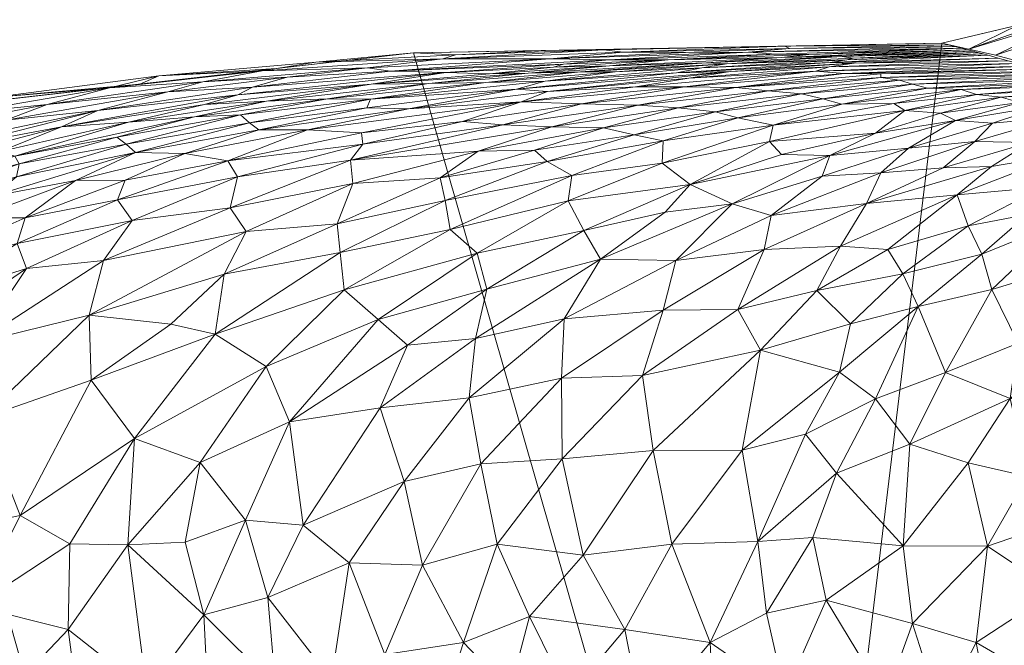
# Model space of a CAD drawing. Header units: millimetres. Extents: x -110 to 110, y 0 to 199.
# Tile 12 of 199: x -82 to -38, y 77 to 105. Entities that reach past the tile are written whole.
import ezdxf

# ---------------------------------------------------------------- set-up
doc = ezdxf.new("R2010")
doc.units = ezdxf.units.MM
doc.layers.add('A-GENM', color=13, linetype='Continuous')

# ---------------------------------------------------------------- blocks, each defined once
blk = doc.blocks.new('Model_FFAS1711-609DA0BF0 - Model_FFAS1711-609GL0BF0-366595-Preview')
at = {"layer": 'A-GENM', "lineweight": 9}
mesh = blk.add_polyface(dxfattribs=at)
corners = [(-22.108, 162.731, 17.788), (-22.68, 152.953, 17.788), (-23.252, 143.175, 17.788), (-23.824, 133.397, 17.788), (-24.395, 123.62, 17.788), (-25.773, 113.943, 17.788), (-31.529, 106.254, 17.788), (-40.993, 103.994, 17.788), (-64.512, 103.564, 17.788), (-88.87, 100.792, 17.788), (-96.65, 97.759, 17.788), (-100.509, 94.568, 17.788), (-104.257, 85.776, 17.788), (-104.927, 73.716, 17.788), (-103.782, 62, 17.788), (-97.39, 52.706, 17.788), (-86.681, 48.7, 17.788), (-73.634, 46.971, 17.788), (-48.017, 46.049, 17.788), (0, 46, 17.788), (51.305, 46.089, 17.788), (76.846, 47.257, 17.788), (89.483, 49.368, 17.788), (100.519, 55.445, 17.788), (104.654, 67.32, 17.788), (104.826, 80.147, 17.788), (101.994, 92.48, 17.788), (97.661, 97.111, 17.788), (91.903, 99.898, 17.788), (66.65, 103.468, 17.788), (40.993, 103.994, 17.788), (23.97, 130.91, 17.788), (22.108, 162.731, 17.788), (11.054, 162.731, 17.788), (0, 162.731, 17.788), (-11.054, 162.731, 17.788)]
mesh.append_faces([[corners[k] for k in face] for face in [(24, 22, 23)]], dxfattribs={"vtx0": -1})
mesh.append_faces([[corners[k] for k in face] for face in [(31, 4, 5, 30)]], dxfattribs={"vtx0": -1, "vtx2": -1})
mesh.append_faces([[corners[k] for k in face] for face in [(9, 12, 13, 16)]], dxfattribs={"vtx0": -1, "vtx2": -1, "vtx3": -1})
mesh.append_faces([[corners[k] for k in face] for face in [(31, 2, 3, 4)]], dxfattribs={"vtx0": -1, "vtx3": -1})
mesh.append_faces([[corners[k] for k in face] for face in [(1, 2, 35, 0)]], dxfattribs={"vtx1": -1})
mesh.append_faces([[corners[k] for k in face] for face in [(7, 8, 18), (16, 17, 9), (19, 20, 30)]], dxfattribs={"vtx1": -1, "vtx2": -1})
mesh.append_faces([[corners[k] for k in face] for face in [(5, 6, 19, 30), (34, 35, 2, 31), (28, 29, 21, 25)]], dxfattribs={"vtx1": -1, "vtx2": -1, "vtx3": -1})
mesh.append_faces([[corners[k] for k in face] for face in [(6, 7, 18, 19), (29, 30, 20, 21), (8, 9, 17, 18), (24, 25, 21, 22)]], dxfattribs={"vtx1": -1, "vtx3": -1})
mesh.append_faces([[corners[k] for k in face] for face in [(10, 11, 12, 9), (14, 15, 16, 13), (26, 27, 28, 25)]], dxfattribs={"vtx2": -1})
mesh.append_faces([[corners[k] for k in face] for face in [(31, 32, 33, 34)]], dxfattribs={"vtx3": -1})
mesh = blk.add_polyface(dxfattribs=at)
corners = [(-28.245, 110.526, 12.791), (-32.947, 106.173, 7.708), (-34.089, 105.467, 13.064), (-27.301, 111.665, 6.726), (-24.775, 125.083, 11.973), (-25.022, 121.522, 14.787), (-24.507, 128.791, 14.483), (-33.52, 105.14, 1.502), (-29.776, 108.036, 3.792), (-24.232, 122.969, 7.921), (-23.595, 119.213, 4.766), (-25.126, 117.666, 7.956), (-25.791, 116.303, 14.318), (-25.265, 119.671, 11.567), (-26.328, 111.215, 2.591), (-29.056, 106.821, -1.096), (-39.797, 103.733, 10.561), (-40.993, 103.994, 17.788), (-37.616, 104.8, 17.788), (-31.312, 101.497, -9.046), (-25.464, 103.856, -8.826), (-25.86, 99.469, -13.449), (-23.886, 129.231, 8.976), (-22.884, 128.476, 6.072), (-26.376, 114.617, 10.712), (-34.962, 102.486, -2.823), (-38.612, 103.474, 3.399), (-31.529, 106.254, 17.788), (-24.302, 115.01, 3.18), (-23.642, 112.53, -0.115), (-21.145, 102.092, -12.759), (-25.773, 113.943, 17.788), (-28.651, 110.098, 17.788), (-22.219, 124.292, 3.963), (-21.314, 120.062, 1.71), (-24.333, 108.012, -4.318), (-20.381, 107.041, -7.975), (-25.084, 118.781, 17.788), (-24.395, 123.62, 17.788), (-20.407, 97.44, -17.853), (-19.365, 112.917, -3.737)]
mesh.append_faces([[corners[k] for k in face] for face in [(19, 20, 21), (31, 0, 32), (37, 12, 31)]], dxfattribs={"vtx0": -1, "vtx1": -1})
mesh.append_faces([[corners[k] for k in face] for face in [(0, 1, 2), (3, 1, 0), (4, 5, 6), (7, 1, 8), (9, 10, 11), (12, 5, 13), (14, 15, 8), (22, 23, 9), (13, 11, 24), (1, 3, 8), (28, 29, 14), (21, 20, 30), (2, 27, 0), (18, 2, 16), (16, 2, 1), (24, 12, 13), (5, 4, 13), (9, 13, 4), (9, 33, 10), (10, 33, 34), (9, 23, 33), (34, 29, 28), (9, 11, 13), (20, 35, 36), (11, 10, 28), (24, 3, 0), (3, 24, 11), (0, 31, 12), (0, 12, 24), (12, 37, 5), (6, 5, 38), (9, 4, 22), (19, 15, 20), (35, 15, 29), (15, 35, 20), (40, 35, 29), (14, 8, 3), (7, 8, 15), (25, 7, 15), (1, 7, 26), (3, 11, 28), (15, 14, 29), (28, 14, 3), (34, 28, 10)]], dxfattribs={"vtx0": -1, "vtx1": -1, "vtx2": -1})
mesh.append_faces([[corners[k] for k in face] for face in [(7, 25, 26), (15, 19, 25), (0, 27, 32)]], dxfattribs={"vtx0": -1, "vtx2": -1})
mesh.append_faces([[corners[k] for k in face] for face in [(18, 27, 2), (26, 16, 1), (37, 38, 5), (39, 21, 30)]], dxfattribs={"vtx1": -1, "vtx2": -1})
mesh.append_faces([[corners[k] for k in face] for face in [(16, 17, 18)]], dxfattribs={"vtx2": -1})
mesh = blk.add_polyface(dxfattribs=at)
corners = [(-51.471, 103.133, 3.761), (-50.578, 103.079, 2.117), (-57.079, 102.723, 1.089), (-55.815, 103.266, 9.037), (-48.363, 103.517, 9.604), (-53.173, 103.253, 7.17), (-48.128, 103.37, 6.355), (-55.792, 102.986, 4.312), (-46.286, 101.519, -10.284), (-50.076, 100.681, -12.888), (-51.062, 100.95, -12.195), (-45.434, 103.41, 5.65), (-47.246, 101.741, -9.563), (-52.731, 101.13, -11.69), (-54.527, 101.246, -11.296), (-48.729, 101.878, -9.087), (-50.156, 102.024, -8.469), (-57.032, 101.295, -10.969), (-52.451, 102.063, -8.106), (-53.4, 99.658, -15.324), (-48.503, 100.356, -13.615), (-54.685, 99.93, -14.775), (-45.347, 102.653, -5.321), (-54.627, 102.058, -7.705), (-46.608, 102.757, -4.407), (-46.009, 102.945, -2.668), (-52.259, 102.451, -5.502), (-45.445, 101.289, -10.954), (-56.047, 100.231, -14.094), (-50.393, 102.734, -3.395), (-45.97, 103.139, 0.219), (-52.796, 102.675, -2.791), (-51.672, 102.897, -0.285), (-45.228, 103.255, 2.06), (-46.916, 103.494, 8.384), (-47.769, 103.765, 14.336), (-49.593, 103.594, 11.686), (-52.408, 103.593, 12.835), (-55.172, 103.603, 14.15), (-47.988, 103.862, 16.206), (-56.032, 103.704, 16.017), (-52.752, 103.779, 17.788), (-46.873, 103.887, 17.788), (-44.898, 103.108, -0.866), (-55.538, 102.722, -0.157)]
mesh.append_faces([[corners[k] for k in face] for face in [(0, 1, 2), (3, 4, 5), (6, 0, 7), (8, 9, 10), (0, 6, 11), (12, 10, 13), (13, 14, 15), (16, 15, 14), (16, 17, 18), (19, 9, 20), (9, 19, 21), (22, 16, 18), (18, 23, 24), (18, 24, 22), (25, 24, 26), (13, 15, 12), (27, 20, 9), (9, 21, 10), (13, 10, 28), (12, 8, 10), (29, 25, 26), (30, 31, 32), (32, 33, 30), (34, 6, 5), (5, 6, 7), (5, 4, 34), (35, 36, 37), (35, 37, 38), (39, 40, 41), (38, 40, 39), (38, 39, 35), (36, 4, 3), (43, 31, 30), (43, 29, 31), (1, 33, 32), (11, 1, 0), (1, 32, 44), (24, 23, 26)]], dxfattribs={"vtx0": -1, "vtx1": -1, "vtx2": -1})
mesh.append_faces([[corners[k] for k in face] for face in [(39, 41, 42)]], dxfattribs={"vtx0": -1, "vtx2": -1})
mesh = blk.add_polyface(dxfattribs=at)
corners = [(-40.993, 103.994, 17.788), (-40.707, 103.921, 15.774), (-47.988, 103.862, 16.206), (-42.301, 102.181, -7.591), (-46.286, 101.519, -10.284), (-47.246, 101.741, -9.563), (-38.926, 103.461, 3.22), (-45.97, 103.139, 0.219), (-45.228, 103.255, 2.06), (-41.639, 102.004, -8.251), (-45.445, 101.289, -10.954), (-38.486, 103.341, 2.461), (-44.898, 103.108, -0.866), (-50.076, 100.681, -12.888), (-37.168, 102.983, 0.184), (-45.347, 102.653, -5.321), (-46.608, 102.757, -4.407), (-42.883, 102.349, -6.892), (-48.729, 101.878, -9.087), (-43.71, 102.474, -6.326), (-46.009, 102.945, -2.668), (-50.393, 102.734, -3.395), (-37.608, 103.102, 0.943), (-43.715, 102.637, -5.452), (-50.156, 102.024, -8.469), (-40.14, 101.939, -8.368), (-48.503, 100.356, -13.615), (-43.13, 101.317, -10.707), (-42.643, 101.008, -11.564), (-38.047, 103.222, 1.702), (-39.157, 103.521, 4.848), (-44.948, 103.33, 3.499), (-50.578, 103.079, 2.117), (-39.619, 103.64, 8.105), (-45.434, 103.41, 5.65), (-48.128, 103.37, 6.355), (-39.85, 103.699, 9.733), (-40.136, 103.773, 11.747), (-48.363, 103.517, 9.604), (-49.593, 103.594, 11.686), (-40.421, 103.847, 13.76), (-47.769, 103.765, 14.336), (-46.916, 103.494, 8.384), (-39.388, 103.58, 6.477), (-43.952, 99.997, -14.157), (-40.382, 100.563, -12.567), (-45.98, 99.005, -16.253), (-48.668, 99.634, -15.192), (-41.052, 100.893, -11.754), (-46.873, 103.887, 17.788)]
mesh.append_faces([[corners[k] for k in face] for face in [(37, 39, 40), (0, 2, 49)]], dxfattribs={"vtx0": -1, "vtx1": -1})
mesh.append_faces([[corners[k] for k in face] for face in [(3, 4, 5), (6, 7, 8), (9, 10, 4), (11, 12, 7), (4, 3, 9), (13, 4, 10), (14, 15, 16), (17, 18, 19), (20, 21, 12), (16, 20, 22), (15, 23, 24), (5, 17, 3), (24, 19, 18), (17, 5, 18), (25, 10, 9), (26, 10, 27), (28, 26, 27), (20, 12, 29), (30, 8, 31), (32, 31, 8), (33, 34, 35), (34, 31, 32), (37, 38, 39), (2, 1, 41), (39, 41, 40), (25, 27, 10), (24, 23, 19), (31, 34, 43), (37, 42, 38), (35, 42, 36), (44, 45, 46), (28, 44, 47), (44, 28, 48), (26, 28, 47)]], dxfattribs={"vtx0": -1, "vtx1": -1, "vtx2": -1})
mesh.append_faces([[corners[k] for k in face] for face in [(42, 37, 36)]], dxfattribs={"vtx0": -1, "vtx2": -1})
mesh.append_faces([[corners[k] for k in face] for face in [(0, 1, 2), (36, 33, 35), (1, 40, 41)]], dxfattribs={"vtx1": -1, "vtx2": -1})
mesh = blk.add_polyface(dxfattribs=at)
corners = [(-63.203, 103.301, 13.9), (-68.848, 103.162, 15.752), (-62.638, 103.485, 15.914), (-62.331, 100.514, -12.948), (-66.762, 99.509, -15.017), (-66.819, 100.009, -13.593), (-61.292, 102.258, -1.749), (-68.332, 101.528, -3.205), (-63.832, 102.203, -0.104), (-58.538, 101.857, -7.691), (-59.712, 101.398, -10.027), (-64.726, 101.084, -9.721), (-66.415, 101.512, -5.19), (-59.925, 101.948, -6.192), (-66.583, 101.124, -8.28), (-60.537, 100.375, -13.556), (-58.358, 100.285, -13.914), (-67.313, 98.798, -16.486), (-57.032, 101.295, -10.969), (-69.228, 100.15, -12.139), (-71.056, 101.419, -1.398), (-66.392, 102.173, 2.009), (-57.079, 102.723, 1.089), (-58.641, 102.314, -3.246), (-71.391, 100.153, -10.822), (-63.069, 102.697, 5.745), (-72.331, 101.702, 2.964), (-61.131, 102.642, 3.32), (-59.41, 102.662, 2.126), (-58.434, 103.311, 11.3), (-66.553, 102.907, 11.226), (-65.53, 102.755, 8.555), (-70.137, 102.482, 9.246), (-71.246, 102.766, 13.284), (-71.812, 100.455, -8.666), (-71.669, 102.037, 5.822), (-64.512, 103.564, 17.788), (-58.632, 103.672, 17.788), (-56.032, 103.704, 16.017), (-70.601, 102.871, 17.788), (-57.825, 103.072, 7.207), (-58.281, 102.938, 5.421)]
mesh.append_faces([[corners[k] for k in face] for face in [(37, 2, 36)]], dxfattribs={"vtx0": -1, "vtx1": -1})
mesh.append_faces([[corners[k] for k in face] for face in [(0, 1, 2), (3, 4, 5), (6, 7, 8), (9, 10, 11), (12, 13, 14), (15, 16, 17), (15, 3, 18), (5, 19, 10), (11, 13, 9), (20, 21, 8), (12, 7, 6), (6, 8, 22), (12, 6, 23), (14, 11, 24), (13, 12, 23), (8, 7, 20), (25, 21, 26), (21, 27, 28), (0, 29, 30), (8, 28, 22), (30, 29, 31), (32, 30, 31), (30, 33, 0), (1, 0, 33), (19, 24, 11), (12, 14, 34), (13, 11, 14), (10, 19, 11), (25, 35, 31), (1, 36, 2), (38, 0, 2), (10, 3, 5), (15, 4, 3), (21, 28, 8), (21, 25, 27), (31, 40, 25), (25, 41, 27)]], dxfattribs={"vtx0": -1, "vtx1": -1, "vtx2": -1})
mesh.append_faces([[corners[k] for k in face] for face in [(39, 36, 1)]], dxfattribs={"vtx1": -1, "vtx2": -1})
mesh = blk.add_polyface(dxfattribs=at)
corners = [(-49.593, 103.594, 11.686), (-55.815, 103.266, 9.037), (-58.434, 103.311, 11.3), (-65.53, 102.755, 8.555), (-63.203, 103.301, 13.9), (-55.172, 103.603, 14.15), (-57.825, 103.072, 7.207), (-59.41, 102.662, 2.126), (-61.131, 102.642, 3.32), (-55.792, 102.986, 4.312), (-59.712, 101.398, -10.027), (-54.627, 102.058, -7.705), (-52.451, 102.063, -8.106), (-54.527, 101.246, -11.296), (-52.731, 101.13, -11.69), (-58.358, 100.285, -13.914), (-57.032, 101.295, -10.969), (-61.292, 102.258, -1.749), (-55.538, 102.722, -0.157), (-58.641, 102.314, -3.246), (-56.047, 100.231, -14.094), (-61.63, 99.19, -16.179), (-60.537, 100.375, -13.556), (-50.156, 102.024, -8.469), (-62.331, 100.514, -12.948), (-51.062, 100.95, -12.195), (-54.685, 99.93, -14.775), (-57.079, 102.723, 1.089), (-51.672, 102.897, -0.285), (-52.796, 102.675, -2.791), (-59.925, 101.948, -6.192), (-50.393, 102.734, -3.395), (-50.578, 103.079, 2.117), (-53.173, 103.253, 7.17), (-51.471, 103.133, 3.761), (-58.281, 102.938, 5.421), (-58.632, 103.672, 17.788), (-56.032, 103.704, 16.017), (-62.638, 103.485, 15.914), (-52.752, 103.779, 17.788), (-52.259, 102.451, -5.502), (-58.538, 101.857, -7.691), (-52.408, 103.593, 12.835), (-63.069, 102.697, 5.745), (-59.128, 99.24, -16.162)]
mesh.append_faces([[corners[k] for k in face] for face in [(39, 37, 36)]], dxfattribs={"vtx0": -1, "vtx1": -1})
mesh.append_faces([[corners[k] for k in face] for face in [(0, 1, 2), (1, 3, 2), (2, 4, 5), (3, 1, 6), (7, 8, 9), (10, 11, 12), (13, 14, 15), (10, 12, 16), (17, 18, 19), (15, 20, 21), (15, 22, 13), (16, 13, 22), (13, 16, 23), (10, 16, 24), (15, 14, 20), (25, 26, 20), (17, 27, 18), (28, 29, 19), (30, 19, 29), (30, 29, 31), (27, 32, 18), (6, 1, 33), (27, 7, 34), (9, 8, 35), (36, 37, 38), (4, 37, 5), (31, 40, 41), (19, 18, 28), (0, 2, 42), (2, 5, 42), (34, 7, 9), (43, 6, 35), (26, 44, 20), (31, 41, 30), (41, 40, 11), (41, 11, 10), (35, 6, 33), (9, 35, 33)]], dxfattribs={"vtx0": -1, "vtx1": -1, "vtx2": -1})
mesh = blk.add_polyface(dxfattribs=at)
corners = [(-38.486, 103.341, 2.461), (-45.97, 103.139, 0.219), (-38.926, 103.461, 3.22), (-38.362, 101.596, -9.405), (-37.527, 101.355, -10.103), (-41.052, 100.893, -11.754), (-42.481, 99.325, -15.46), (-38.734, 100.442, -12.743), (-39.526, 99.621, -14.675), (-40.382, 100.563, -12.567), (-43.713, 98.239, -17.451), (-40.931, 98.45, -16.967), (-43.13, 101.317, -10.707), (-39.455, 101.716, -9.103), (-42.643, 101.008, -11.564), (-43.952, 99.997, -14.157), (-36.289, 102.744, -1.335), (-43.71, 102.474, -6.326), (-43.715, 102.637, -5.452), (-38.782, 98.512, -16.753), (-44.351, 96.864, -19.471), (-40.318, 97.251, -18.802), (-45.347, 102.653, -5.321), (-36.729, 102.863, -0.576), (-35.85, 102.624, -2.094), (-42.883, 102.349, -6.892), (-35.41, 102.505, -2.853), (-42.301, 102.181, -7.591), (-34.971, 102.386, -3.612), (-41.639, 102.004, -8.251), (-34.532, 102.266, -4.372), (-40.14, 101.939, -8.368), (-37.608, 103.102, 0.943), (-37.168, 102.983, 0.184), (-46.608, 102.757, -4.407), (-46.009, 102.945, -2.668), (-38.047, 103.222, 1.702), (-34.092, 102.147, -5.131), (-39.817, 95.877, -20.561), (-36.486, 97.589, -18.154), (-37.18, 96.379, -19.872), (-44.898, 103.108, -0.866), (-37.092, 99.582, -14.601), (-35.797, 100.706, -11.826), (-35.654, 99.051, -15.592), (-45.228, 103.255, 2.06), (-39.157, 103.521, 4.848), (-39.388, 103.58, 6.477), (-44.948, 103.33, 3.499), (-39.619, 103.64, 8.105), (-45.434, 103.41, 5.65), (-36.352, 101.227, -10.389)]
mesh.append_faces([[corners[k] for k in face] for face in [(0, 1, 2), (26, 25, 24), (23, 22, 33), (36, 41, 0), (2, 45, 46)]], dxfattribs={"vtx0": -1, "vtx1": -1})
mesh.append_faces([[corners[k] for k in face] for face in [(3, 4, 5), (6, 7, 8), (9, 5, 4), (10, 8, 11), (12, 13, 14), (15, 5, 9), (16, 17, 18), (19, 20, 11), (20, 19, 21), (22, 23, 18), (17, 24, 25), (25, 26, 27), (28, 29, 27), (29, 30, 31), (13, 31, 37), (38, 21, 39), (40, 38, 39), (10, 6, 8), (11, 42, 19), (43, 8, 7), (42, 11, 8), (44, 21, 19), (51, 7, 9), (6, 9, 7), (9, 4, 51), (14, 3, 5), (14, 13, 3), (13, 12, 31)]], dxfattribs={"vtx0": -1, "vtx1": -1, "vtx2": -1})
mesh.append_faces([[corners[k] for k in face] for face in [(17, 16, 24), (35, 36, 32)]], dxfattribs={"vtx0": -1, "vtx2": -1})
mesh.append_faces([[corners[k] for k in face] for face in [(32, 33, 34), (23, 16, 18), (47, 46, 48), (49, 47, 50)]], dxfattribs={"vtx1": -1, "vtx2": -1})
mesh = blk.add_polyface(dxfattribs=at)
corners = [(-78.038, 102.012, 12.353), (-71.246, 102.766, 13.284), (-73.884, 102.277, 10.59), (-66.553, 102.907, 11.226), (-75.837, 102.548, 15.09), (-68.848, 103.162, 15.752), (-71.056, 101.419, -1.398), (-68.332, 101.528, -3.205), (-74.259, 100.726, -4.091), (-63.069, 102.697, 5.745), (-72.331, 101.702, 2.964), (-71.669, 102.037, 5.822), (-69.228, 100.15, -12.139), (-74.68, 99.097, -13.398), (-71.391, 100.153, -10.822), (-67.313, 98.798, -16.486), (-67.203, 97.765, -18.255), (-72.667, 96.67, -19.2), (-76.886, 99.14, -11.589), (-72.333, 98.061, -17.077), (-77.675, 97.038, -17.502), (-77.342, 97.904, -15.684), (-72.768, 98.764, -15.364), (-71.812, 100.455, -8.666), (-77.292, 99.507, -9.264), (-66.762, 99.509, -15.017), (-77.192, 100.486, -2.519), (-72.204, 100.806, -5.686), (-77.713, 99.825, -6.817), (-73.806, 101.268, 0.29), (-66.392, 102.173, 2.009), (-78.561, 101, 3.748), (-70.137, 102.482, 9.246), (-66.583, 101.124, -8.28), (-66.819, 100.009, -13.593), (-80.818, 101.272, 9.143), (-75.446, 101.832, 7.777), (-70.601, 102.871, 17.788), (-80.172, 100.284, -0.155), (-66.415, 101.512, -5.19), (-76.691, 102.178, 17.788), (-65.53, 102.755, 8.555)]
mesh.append_faces([[corners[k] for k in face] for face in [(37, 4, 40)]], dxfattribs={"vtx0": -1, "vtx1": -1})
mesh.append_faces([[corners[k] for k in face] for face in [(0, 1, 2), (3, 2, 1), (4, 5, 1), (6, 7, 8), (9, 10, 11), (0, 4, 1), (12, 13, 14), (15, 16, 17), (14, 13, 18), (19, 15, 17), (20, 21, 22), (23, 18, 24), (22, 19, 20), (19, 22, 25), (12, 22, 13), (6, 8, 26), (23, 24, 27), (8, 27, 28), (6, 29, 30), (10, 31, 11), (32, 2, 3), (13, 22, 21), (14, 18, 23), (27, 24, 28), (33, 14, 23), (22, 12, 34), (35, 2, 36), (36, 11, 31), (26, 29, 6), (32, 11, 36), (4, 37, 5), (27, 8, 7), (29, 38, 10), (30, 29, 10), (7, 39, 27), (23, 27, 39), (11, 32, 41), (2, 32, 36)]], dxfattribs={"vtx0": -1, "vtx1": -1, "vtx2": -1})
mesh = blk.add_polyface(dxfattribs=at)
corners = [(-80.172, 100.284, -0.155), (-82.919, 99.186, -4.235), (-88.036, 98.213, -2.141), (-89.97, 98.954, 6.601), (-86.621, 100.154, 8.903), (-82.645, 100.578, 5.876), (-87.924, 97.539, -6.176), (-82.252, 98.977, -6.494), (-83.246, 101.59, 15.041), (-88.87, 100.792, 17.788), (-82.78, 101.485, 17.788), (-78.561, 101, 3.748), (-86.018, 99.451, 2.589), (-84.996, 99.373, 0.301), (-77.192, 100.486, -2.519), (-74.259, 100.726, -4.091), (-82.053, 98.638, -8.691), (-77.713, 99.825, -6.817), (-77.342, 97.904, -15.684), (-79.547, 97.893, -14.386), (-74.68, 99.097, -13.398), (-80.818, 101.272, 9.143), (-84.645, 100.885, 11.376), (-78.038, 102.012, 12.353), (-76.886, 99.14, -11.589), (-86.574, 97.479, -8.55), (-81.787, 96.227, -17.276), (-83.241, 97.192, -13.691), (-77.292, 99.507, -9.264), (-82.173, 98.058, -11.39), (-87.981, 96.493, -10.822), (-73.884, 102.277, 10.59), (-75.446, 101.832, 7.777), (-88.082, 99.2, 4.537), (-72.331, 101.702, 2.964), (-75.837, 102.548, 15.09), (-76.691, 102.178, 17.788), (-73.806, 101.268, 0.29)]
mesh.append_faces([[corners[k] for k in face] for face in [(36, 8, 10)]], dxfattribs={"vtx0": -1, "vtx1": -1})
mesh.append_faces([[corners[k] for k in face] for face in [(0, 1, 2), (3, 4, 5), (6, 1, 7), (5, 11, 12), (0, 13, 11), (7, 14, 15), (16, 7, 17), (18, 19, 20), (21, 22, 23), (20, 19, 24), (7, 16, 25), (19, 18, 26), (19, 27, 24), (28, 24, 29), (24, 27, 29), (30, 25, 16), (16, 28, 29), (31, 21, 23), (5, 21, 32), (4, 22, 21), (5, 12, 33), (32, 11, 5), (0, 11, 34), (6, 2, 1), (22, 8, 23), (35, 8, 36), (8, 35, 23), (13, 0, 2), (15, 17, 7), (1, 0, 14), (0, 37, 14), (5, 4, 21), (6, 7, 25), (7, 1, 14), (28, 16, 17), (30, 16, 29), (11, 13, 12)]], dxfattribs={"vtx0": -1, "vtx1": -1, "vtx2": -1})
mesh.append_faces([[corners[k] for k in face] for face in [(8, 9, 10)]], dxfattribs={"vtx0": -1, "vtx2": -1})
mesh = blk.add_polyface(dxfattribs=at)
corners = [(-40.14, 101.939, -8.368), (-34.532, 102.266, -4.372), (-34.092, 102.147, -5.131), (-27.639, 100.031, -12.238), (-32.637, 99.38, -14.752), (-29.058, 100.537, -11.135), (-38.734, 100.442, -12.743), (-36.352, 101.227, -10.389), (-35.797, 100.706, -11.826), (-34.22, 100.51, -12.219), (-31.895, 101.549, -8.927), (-30.476, 101.043, -10.031), (-39.526, 99.621, -14.675), (-37.092, 99.582, -14.601), (-40.318, 97.251, -18.802), (-35.654, 99.051, -15.592), (-36.486, 97.589, -18.154), (-38.362, 101.596, -9.405), (-33.653, 102.027, -5.89), (-33.213, 101.908, -6.649), (-37.527, 101.355, -10.103), (-32.774, 101.788, -7.408), (-37.18, 96.379, -19.872), (-31.995, 98.667, -16.13), (-35.516, 96.118, -20.154), (-32.584, 97.37, -18.338), (-32.797, 96.182, -19.999), (-33.43, 100.234, -12.859), (-30.006, 98.67, -16.029), (-26.221, 99.525, -13.342), (-41.639, 102.004, -8.251), (-34.971, 102.386, -3.612), (-42.301, 102.181, -7.591), (-35.41, 102.505, -2.853), (-39.455, 101.716, -9.103), (-32.334, 101.669, -8.168), (-38.782, 98.512, -16.753), (-30.25, 97.635, -17.84), (-29.571, 96.307, -19.754), (-27.268, 98.015, -17.098)]
mesh.append_faces([[corners[k] for k in face] for face in [(3, 4, 5), (10, 8, 35)]], dxfattribs={"vtx0": -1, "vtx1": -1})
mesh.append_faces([[corners[k] for k in face] for face in [(6, 7, 8), (12, 8, 13), (14, 15, 16), (15, 4, 16), (20, 21, 7), (22, 23, 24), (24, 25, 26), (9, 27, 13), (3, 23, 4), (28, 23, 29), (25, 23, 28), (11, 27, 9), (13, 15, 36), (23, 22, 16), (4, 27, 5), (16, 4, 23), (4, 15, 27), (8, 7, 35), (17, 19, 20), (34, 18, 17), (25, 28, 37), (26, 25, 37), (23, 25, 24), (38, 26, 37), (13, 27, 15), (13, 8, 9), (10, 9, 8), (37, 39, 38)]], dxfattribs={"vtx0": -1, "vtx1": -1, "vtx2": -1})
mesh.append_faces([[corners[k] for k in face] for face in [(0, 1, 2), (9, 10, 11), (17, 18, 19), (30, 31, 1), (32, 33, 31), (7, 21, 35), (27, 11, 5)]], dxfattribs={"vtx0": -1, "vtx2": -1})
mesh.append_faces([[corners[k] for k in face] for face in [(2, 18, 34), (19, 21, 20)]], dxfattribs={"vtx1": -1, "vtx2": -1})
mesh = blk.add_polyface(dxfattribs=at)
corners = [(-63.326, 98.015, -18.116), (-63.096, 97.001, -19.527), (-67.911, 95.972, -20.493), (-62.872, 95.716, -20.987), (-67.776, 94.685, -21.757), (-56.924, 95.665, -21.102), (-61.671, 94.657, -22.01), (-57.625, 96.994, -19.604), (-67.586, 93.029, -23.053), (-66.077, 91.705, -23.954), (-71.059, 89.623, -24.657), (-58.557, 98.743, -17.065), (-57.468, 98.115, -18.07), (-53.436, 98.657, -17.153), (-57.8, 91.743, -24.196), (-52.831, 94.33, -22.35), (-53.398, 92.123, -24.021), (-56.19, 94.397, -22.294), (-56.047, 100.231, -14.094), (-59.128, 99.24, -16.162), (-61.63, 99.19, -16.179), (-61.753, 90.859, -24.584), (-61.239, 93.053, -23.273), (-53.31, 96.487, -20.168), (-52.197, 97.721, -18.552), (-64.773, 90.575, -24.608), (-67.203, 97.765, -18.255), (-66.762, 99.509, -15.017), (-72.768, 98.764, -15.364), (-66.819, 100.009, -13.593), (-53.4, 99.658, -15.324), (-67.313, 98.798, -16.486), (-58.358, 100.285, -13.914), (-54.685, 99.93, -14.775), (-60.537, 100.375, -13.556), (-72.333, 98.061, -17.077)]
mesh.append_faces([[corners[k] for k in face] for face in [(0, 1, 2), (3, 4, 1), (5, 6, 7), (8, 6, 9), (8, 9, 10), (11, 12, 1), (7, 12, 13), (14, 15, 16), (17, 15, 14), (3, 7, 6), (1, 4, 2), (18, 19, 20), (11, 1, 0), (14, 21, 17), (22, 5, 17), (23, 17, 5), (6, 5, 22), (7, 24, 5), (9, 6, 22), (3, 6, 8), (25, 22, 21), (4, 3, 8), (12, 3, 1), (0, 2, 26), (20, 0, 26), (27, 28, 29), (19, 0, 20), (12, 11, 30), (12, 7, 3), (31, 20, 26), (31, 32, 20), (33, 30, 11), (19, 33, 11), (13, 12, 30), (17, 21, 22), (9, 22, 25), (27, 34, 31), (35, 27, 31), (11, 0, 19)]], dxfattribs={"vtx0": -1, "vtx1": -1, "vtx2": -1})
mesh = blk.add_polyface(dxfattribs=at)
corners = [(-43.952, 99.997, -14.157), (-45.98, 99.005, -16.253), (-48.136, 99.051, -16.276), (-42.728, 93.741, -22.78), (-42.044, 92.284, -23.937), (-45.066, 91.522, -24.459), (-52.197, 97.721, -18.552), (-50.325, 96.858, -19.655), (-44.351, 96.864, -19.471), (-40.318, 97.251, -18.802), (-45.503, 94.972, -21.668), (-48.904, 94.828, -21.86), (-50.078, 92.151, -24.025), (-52.831, 94.33, -22.35), (-48.591, 96.336, -20.248), (-54.321, 89.224, -25.576), (-53.398, 92.123, -24.021), (-49.069, 90.352, -25.12), (-46.564, 92.995, -23.418), (-43.393, 94.822, -21.781), (-56.924, 95.665, -21.102), (-53.31, 96.487, -20.168), (-56.19, 94.397, -22.294), (-42.481, 99.325, -15.46), (-46.321, 98.089, -17.803), (-57.625, 96.994, -19.604), (-53.436, 98.657, -17.153), (-43.713, 98.239, -17.451), (-40.931, 98.45, -16.967), (-53.4, 99.658, -15.324), (-48.503, 100.356, -13.615), (-48.668, 99.634, -15.192), (-45.543, 89.365, -25.674), (-40.382, 100.563, -12.567)]
mesh.append_faces([[corners[k] for k in face] for face in [(0, 1, 2), (3, 4, 5), (6, 1, 7), (8, 9, 10), (11, 10, 12), (11, 8, 10), (11, 13, 14), (12, 15, 16), (17, 12, 18), (3, 18, 19), (20, 6, 21), (7, 13, 22), (1, 23, 24), (6, 25, 26), (11, 16, 13), (14, 13, 7), (11, 14, 8), (11, 12, 16), (18, 12, 10), (27, 28, 8), (29, 30, 26), (30, 31, 26), (6, 26, 31), (24, 14, 7), (8, 14, 27), (19, 18, 10), (5, 18, 3), (10, 9, 19), (5, 4, 32), (18, 5, 17), (24, 23, 27), (33, 23, 1), (14, 24, 27), (1, 24, 7), (2, 1, 6), (6, 31, 2), (31, 0, 2), (6, 7, 21), (22, 21, 7)]], dxfattribs={"vtx0": -1, "vtx1": -1, "vtx2": -1})
mesh = blk.add_polyface(dxfattribs=at)
corners = [(-86.518, 96.488, -12.694), (-87.981, 96.493, -10.822), (-82.173, 98.058, -11.39), (-84.008, 96.234, -15.853), (-81.787, 96.227, -17.276), (-87.012, 93.918, -18.301), (-67.203, 97.765, -18.255), (-71.948, 95.631, -20.512), (-72.667, 96.67, -19.2), (-77.027, 96.12, -19.161), (-81.731, 93.981, -20.484), (-82.145, 95.095, -19.026), (-75.309, 91.501, -23.361), (-73.328, 91.054, -23.805), (-78.846, 89.009, -24.061), (-71.059, 89.623, -24.657), (-67.586, 93.029, -23.053), (-67.911, 95.972, -20.493), (-72.931, 93.728, -22.144), (-78.947, 91.903, -22.636), (-85.179, 91.632, -21.468), (-86.171, 92.584, -20.342), (-83.959, 90.674, -22.376), (-78.306, 94.329, -20.905), (-66.077, 91.705, -23.954), (-70.028, 87.153, -25.594), (-67.776, 94.685, -21.757), (-83.699, 87.324, -23.8), (-72.333, 98.061, -17.077), (-77.675, 97.038, -17.502), (-77.342, 97.904, -15.684), (-83.241, 97.192, -13.691), (-79.547, 97.893, -14.386), (-88.521, 94.977, -14.98)]
mesh.append_faces([[corners[k] for k in face] for face in [(0, 1, 2), (3, 4, 5), (6, 7, 8), (9, 10, 11), (12, 13, 14), (15, 13, 16), (17, 7, 6), (18, 12, 19), (20, 21, 10), (22, 23, 19), (15, 24, 25), (26, 13, 18), (13, 26, 16), (17, 26, 18), (22, 19, 27), (19, 23, 7), (22, 20, 10), (7, 17, 18), (19, 7, 18), (8, 7, 23), (23, 9, 8), (28, 8, 9), (10, 9, 23), (9, 29, 28), (30, 29, 4), (29, 9, 11), (31, 0, 2), (22, 10, 23), (10, 21, 11), (5, 11, 21), (4, 29, 11), (5, 4, 11), (32, 4, 3), (3, 31, 32), (31, 3, 33), (5, 33, 3), (33, 0, 31), (19, 12, 14), (18, 13, 12)]], dxfattribs={"vtx0": -1, "vtx1": -1, "vtx2": -1})
mesh = blk.add_polyface(dxfattribs=at)
corners = [(-35.148, 90.434, -25.18), (-35.54, 87.832, -26.522), (-37.95, 88.202, -26.324), (-37.597, 90.656, -25.033), (-34.678, 92.568, -23.692), (-38.772, 93.046, -23.332), (-35.516, 96.118, -20.154), (-34.102, 94.451, -21.998), (-42.044, 92.284, -23.937), (-42.728, 93.741, -22.78), (-39.218, 94.612, -21.919), (-32.156, 90.345, -25.25), (-34.137, 85.948, -27.276), (-32.247, 92.488, -23.745), (-29.99, 92.494, -23.733), (-32.797, 96.182, -19.999), (-29.571, 96.307, -19.754), (-28.907, 85.731, -27.442), (-31.001, 87.143, -26.881), (-27.954, 88.761, -26.168), (-39.817, 95.877, -20.561), (-43.393, 94.822, -21.781), (-40.827, 89.356, -25.737), (-43.951, 88.179, -26.24), (-31.652, 94.438, -21.975), (-29.431, 94.36, -22.026), (-28.962, 90.668, -25.058), (-40.318, 97.251, -18.802), (-37.18, 96.379, -19.872), (-37.176, 84.732, -27.585), (-42.413, 86.159, -27.028), (-39.826, 85.327, -27.349)]
mesh.append_faces([[corners[k] for k in face] for face in [(0, 1, 2), (0, 3, 4), (5, 6, 7), (8, 9, 10), (2, 3, 0), (11, 12, 1), (11, 13, 14), (7, 15, 16), (17, 18, 19), (20, 9, 21), (7, 3, 5), (8, 10, 5), (22, 23, 8), (10, 9, 20), (13, 24, 25), (14, 26, 11), (27, 20, 21), (28, 10, 20), (6, 5, 10), (22, 8, 5), (10, 28, 6), (2, 1, 29), (11, 1, 0), (13, 0, 4), (11, 26, 18), (30, 2, 31), (3, 2, 22), (5, 3, 22), (4, 3, 7), (24, 16, 25), (24, 4, 7), (14, 13, 25), (11, 0, 13), (4, 24, 13), (7, 16, 24), (11, 18, 12), (19, 18, 26), (2, 30, 22), (6, 15, 7)]], dxfattribs={"vtx0": -1, "vtx1": -1, "vtx2": -1})
mesh = blk.add_polyface(dxfattribs=at)
corners = [(-65.784, 76.813, -27.387), (-68.163, 75.696, -27.23), (-67.368, 80.886, -26.987), (-64.921, 84.501, -26.59), (-61.511, 85.289, -26.607), (-64.106, 80.78, -27.226), (-60.789, 81.722, -27.309), (-63.671, 73.008, -27.528), (-62.28, 77.341, -27.605), (-57.885, 85.512, -26.722), (-69.424, 82.556, -26.614), (-65.995, 87.779, -25.667), (-62.035, 88.219, -25.717), (-54.321, 89.224, -25.576), (-57.927, 89.1, -25.529), (-56.963, 81.23, -27.578), (-67.266, 72.472, -27.25), (-60.226, 75.172, -27.779), (-59.346, 78.493, -27.718), (-64.773, 90.575, -24.608), (-70.028, 87.153, -25.594), (-66.077, 91.705, -23.954), (-61.753, 90.859, -24.584), (-57.8, 91.743, -24.196), (-53.398, 92.123, -24.021), (-53.845, 85.885, -26.781), (-55.1, 77.914, -27.981), (-57.588, 74.956, -27.93), (-60.065, 70.611, -27.609), (-70.652, 75.397, -27.022), (-54.291, 73.759, -28.088), (-57.009, 70.74, -27.788)]
mesh.append_faces([[corners[k] for k in face] for face in [(0, 1, 2), (3, 4, 5), (4, 6, 5), (7, 0, 8), (4, 9, 6), (3, 2, 10), (3, 11, 12), (8, 0, 5), (13, 9, 14), (9, 15, 6), (0, 7, 16), (17, 7, 8), (1, 0, 16), (5, 0, 2), (18, 6, 15), (8, 18, 17), (3, 5, 2), (8, 5, 6), (3, 12, 4), (19, 20, 21), (11, 19, 22), (14, 4, 12), (4, 14, 9), (23, 14, 12), (14, 23, 24), (9, 25, 15), (6, 18, 8), (12, 22, 23), (10, 20, 11), (11, 22, 12), (18, 26, 27), (3, 10, 11), (20, 19, 11), (26, 18, 15), (17, 18, 27), (27, 28, 17), (7, 17, 28), (16, 29, 1), (30, 31, 27)]], dxfattribs={"vtx0": -1, "vtx1": -1, "vtx2": -1})
mesh = blk.add_polyface(dxfattribs=at)
corners = [(-46.143, 79.232, -28.28), (-43.497, 74.866, -28.574), (-47.988, 75.039, -28.393), (-43.951, 88.179, -26.24), (-42.413, 86.159, -27.028), (-45.678, 84.879, -27.32), (-54.321, 89.224, -25.576), (-57.927, 89.1, -25.529), (-53.398, 92.123, -24.021), (-49.878, 85.894, -26.91), (-49.069, 90.352, -25.12), (-45.543, 89.365, -25.674), (-49.19, 81.842, -27.833), (-51.299, 77.344, -28.192), (-53.004, 81.711, -27.696), (-56.963, 81.23, -27.578), (-53.845, 85.885, -26.781), (-47.06, 86.615, -26.764), (-54.291, 73.759, -28.088), (-55.1, 77.914, -27.981), (-51.046, 72.27, -28.184), (-57.885, 85.512, -26.722), (-57.588, 74.956, -27.93), (-42.719, 81.648, -28.098), (-50.078, 92.151, -24.025), (-46.742, 82.008, -27.898), (-48.796, 78.652, -28.221), (-42.304, 78.189, -28.51), (-44.003, 70.578, -28.343), (-45.066, 91.522, -24.459), (-41.052, 74.277, -28.661), (-42.044, 92.284, -23.937), (-40.827, 89.356, -25.737)]
mesh.append_faces([[corners[k] for k in face] for face in [(0, 1, 2), (3, 4, 5), (6, 7, 8), (9, 10, 11), (12, 13, 14), (14, 15, 16), (12, 14, 9), (17, 12, 9), (13, 18, 19), (2, 20, 13), (16, 21, 6), (10, 16, 6), (9, 14, 16), (22, 19, 18), (10, 9, 16), (9, 11, 17), (17, 3, 5), (5, 4, 23), (6, 24, 10), (5, 25, 12), (2, 13, 26), (26, 12, 25), (23, 27, 0), (28, 2, 1), (23, 0, 25), (13, 20, 18), (15, 14, 19), (13, 19, 14), (11, 10, 29), (27, 30, 1), (3, 17, 11), (12, 17, 5), (31, 3, 11), (3, 32, 4), (23, 25, 5), (26, 25, 0), (2, 26, 0), (13, 12, 26), (0, 27, 1)]], dxfattribs={"vtx0": -1, "vtx1": -1, "vtx2": -1})
mesh = blk.add_polyface(dxfattribs=at)
corners = [(-82.018, 82.995, -25.061), (-83.699, 87.324, -23.8), (-78.846, 89.009, -24.061), (-74.008, 85.344, -25.703), (-76.924, 86.412, -25.129), (-71.059, 89.623, -24.657), (-73.832, 78.568, -26.613), (-74.662, 81.802, -26.232), (-71.985, 82.779, -26.363), (-70.652, 75.397, -27.022), (-73.533, 72.367, -26.692), (-79.274, 73.306, -26.022), (-83.142, 74.497, -25.401), (-79.875, 77.921, -25.889), (-76.379, 75.163, -26.429), (-77.219, 81.691, -25.949), (-86.124, 82.148, -24.349), (-84.036, 78.963, -25.107), (-70.99, 79.34, -26.835), (-69.424, 82.556, -26.614), (-67.368, 80.886, -26.987), (-70.028, 87.153, -25.594), (-73.328, 91.054, -23.805), (-79.803, 81.727, -25.59), (-78.947, 91.903, -22.636), (-83.959, 90.674, -22.376), (-87.742, 85.897, -23.234), (-86.771, 76.617, -24.604), (-68.163, 75.696, -27.23), (-85.179, 91.632, -21.468)]
mesh.append_faces([[corners[k] for k in face] for face in [(0, 1, 2), (3, 4, 5), (6, 7, 8), (6, 9, 10), (11, 12, 13), (10, 14, 6), (4, 3, 15), (13, 14, 11), (16, 0, 17), (6, 8, 18), (18, 19, 20), (3, 5, 21), (22, 5, 4), (2, 22, 4), (15, 23, 4), (2, 1, 24), (4, 0, 2), (13, 12, 17), (8, 3, 21), (15, 13, 23), (3, 7, 15), (14, 15, 6), (25, 1, 26), (6, 18, 9), (1, 16, 26), (0, 16, 1), (15, 14, 13), (12, 27, 17), (19, 18, 8), (28, 18, 20), (21, 19, 8), (26, 29, 25), (28, 9, 18), (17, 23, 13), (4, 23, 0), (8, 7, 3), (6, 15, 7), (16, 17, 27), (17, 0, 23)]], dxfattribs={"vtx0": -1, "vtx1": -1, "vtx2": -1})
mesh = blk.add_polyface(dxfattribs=at)
corners = [(-37.176, 84.732, -27.585), (-35.54, 87.832, -26.522), (-34.137, 85.948, -27.276), (-32.103, 83.891, -27.932), (-31.001, 87.143, -26.881), (-28.907, 85.731, -27.442), (-35.369, 82.858, -28.093), (-39.826, 85.327, -27.349), (-38.957, 81.627, -28.222), (-42.719, 81.648, -28.098), (-34.077, 75.639, -28.901), (-32.162, 71.123, -28.787), (-35.696, 71.013, -28.671), (-31.621, 74.237, -28.973), (-35.971, 79.621, -28.596), (-32.067, 80.129, -28.649), (-41.137, 71.28, -28.511), (-41.052, 74.277, -28.661), (-38.714, 73.224, -28.716), (-43.497, 74.866, -28.574), (-31.32, 77.273, -28.928), (-29.154, 75.616, -29.04), (-36.913, 75.862, -28.804), (-27.736, 81.893, -28.468), (-28.035, 78.658, -28.91), (-29.251, 72.248, -28.953), (-39.464, 77.338, -28.664), (-42.304, 78.189, -28.51), (-29.911, 82.977, -28.199), (-37.95, 88.202, -26.324), (-42.413, 86.159, -27.028)]
mesh.append_faces([[corners[k] for k in face] for face in [(0, 1, 2), (3, 4, 5), (2, 3, 6), (7, 8, 9), (6, 8, 0), (10, 11, 12), (13, 11, 10), (14, 15, 10), (16, 17, 18), (19, 17, 16), (20, 21, 13), (22, 12, 18), (10, 22, 14), (15, 23, 24), (25, 11, 13), (22, 18, 26), (8, 14, 26), (15, 14, 6), (17, 27, 26), (0, 8, 7), (27, 8, 26), (28, 15, 3), (24, 21, 20), (26, 18, 17), (14, 22, 26), (12, 22, 10), (6, 0, 2), (29, 0, 7), (4, 3, 2), (8, 6, 14), (28, 3, 5), (15, 6, 3), (9, 30, 7), (20, 10, 15), (25, 13, 21), (10, 20, 13), (24, 20, 15), (8, 27, 9), (15, 28, 23)]], dxfattribs={"vtx0": -1, "vtx1": -1, "vtx2": -1})

msp = doc.modelspace()

# ---------------------------------------------------------------- block references
at = {"layer": 'A-GENM', "lineweight": 9}
msp.add_blockref('Model_FFAS1711-609DA0BF0 - Model_FFAS1711-609GL0BF0-366595-Preview', (0, 0), dxfattribs=at)

doc.saveas('drawing.dxf')
